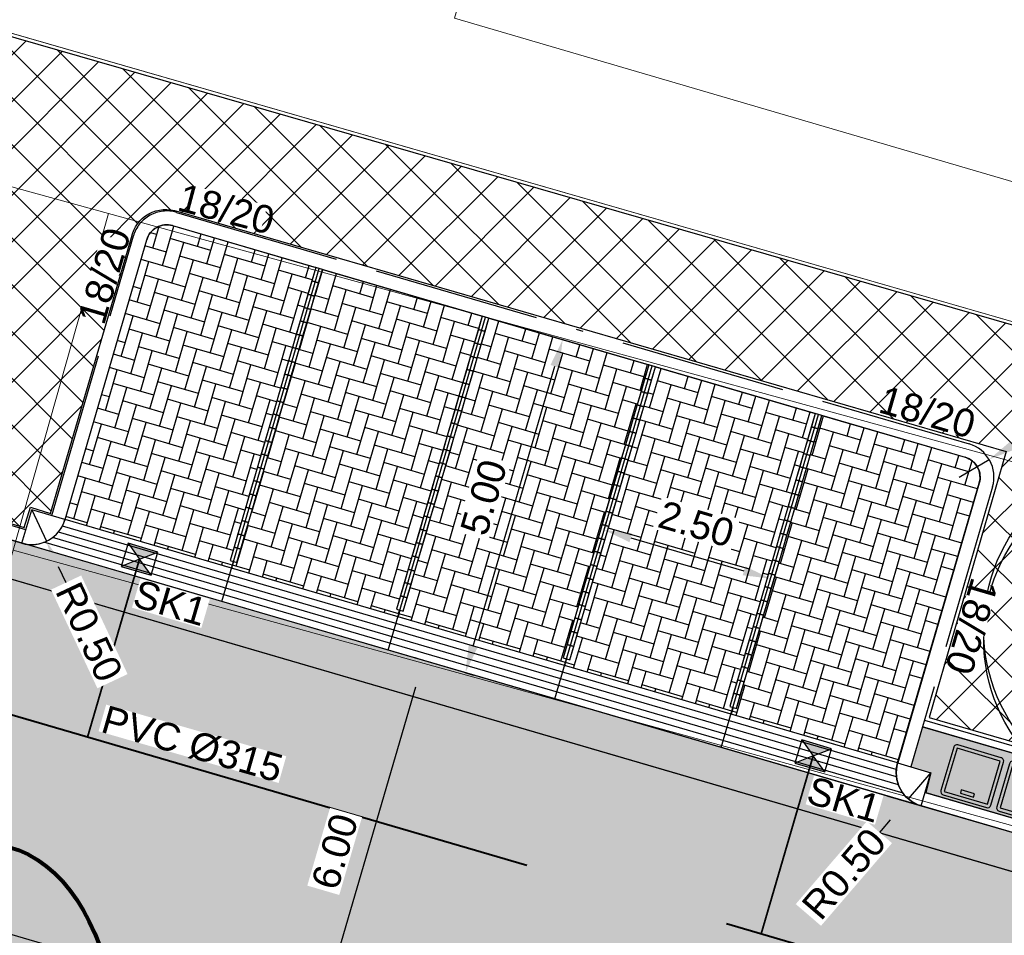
# Model space of a CAD drawing. Header units: metres. Extents: x 252743 to 254903, y 592696 to 593766.
# Tile 71 of 174: x 253808 to 253822, y 592951 to 592964. Entities that reach past the tile are written whole.
import ezdxf
from ezdxf.lldxf.tags import DXFTag

# ---------------------------------------------------------------- set-up
doc = ezdxf.new("R2010")
doc.units = ezdxf.units.M
doc.set_wipeout_variables(frame=1)
for name, pattern in [('ACAD_ISO11W100', [33, 12, -3, 12, -3, 0, -3]), ('HIDDEN', [9.525, 6.35, -3.175]), ('IMPORT-KG-KADASTRAAL-SO _2_', [0]), ('IMPORT-KG-PERCEEL-SO _2_', [0])]:
    doc.linetypes.add(name, pattern=pattern)
for name, color, linetype, lineweight in [('132034000_dwg', 8, 'Continuous', 5), ('B-BH-GR-BEPLANTING_CULTUUR_BODEMBEDEKKER-G', 250, 'Continuous', 18), ('B-BH-KG-GRENS_KADASTRAAL-G', 250, 'IMPORT-KG-KADASTRAAL-SO _2_', 18), ('B-BH-KG-GRENS_PERCEEL-G', 250, 'IMPORT-KG-PERCEEL-SO _2_', 18), ('B-BH-VH-OPENVERHARDING-G', 250, 'Continuous', 18), ('N-RI-HWA-PVC', 150, 'ACAD_ISO11W100', 40), ('N-RI-HWA-PVC125 KOLKAANSLUITING', 140, 'HIDDEN', 35), ('N-woningen', 1, 'Continuous', 0)]:
    doc.layers.add(name, color=color, linetype=linetype, lineweight=lineweight)
doc.layers.add('ALGEMEEN HULP', color=6, linetype='Continuous', plot=False)
doc.layers.add('B-WE-KG-GRENS_PERCEEL-G', color=7, linetype='KG-PERCEEL-SO', lineweight=18, true_color=0x00a6ff)
for name, color, linetype in [('N-GR-ARC-GROENVOORZIENING-N', 82, 'Continuous'), ('N-GR-BOOM', 3, 'Continuous'), ('N-RI-KOLK-STRAATKOLK', 7, 'Continuous'), ('N-RI-TEKST 200', 7, 'Continuous'), ('N-WB-ARC-BETONSTEEN KF', 253, 'Continuous'), ('N-WB-ARC-BETONTEGEL 30X30', 8, 'Continuous'), ('N-WB-ARC-SBS-KF-ROODBRUIN-PARKEREN', 24, 'Continuous'), ('N-WB-ARC-SBS-KF-ROODBRUIN-RIJBAAN', 24, 'Continuous'), ('N-WB-BAND TEKST 200', 7, 'Continuous'), ('N-WB-BAND TROTTOIRBAND 18 20', 7, 'ACAD_ISO11W100'), ('N-WB-BOCHTSTRAAL', 7, 'Continuous'), ('N-WB-CONTAINERVERZAMELPLAATS', 8, 'Continuous'), ('N-WB-KANTVERHARDING', 2, 'Continuous'), ('N-WB-MAATVOERING-VERHARDINGEN', 7, 'Continuous'), ('N-WB-MATERIAALGRENS', 1, 'Continuous'), ('N-WB-MOLGOOT GEBAKKEN DF', 8, 'Continuous'), ('Van acantus naar gemeente', 30, 'Continuous')]:
    doc.layers.add(name, color=color, linetype=linetype)
doc.layers.get('0').freeze()
doc.styles.add('N_STANDARD 200', font='arial.ttf', dxfattribs={"height": 0.4})
doc.styles.get("Standard").update_dxf_attribs({"font": 'simplex.shx'})
tags = doc.linetypes.add('KG-PERCEEL-SO', pattern='A,5.5,-2,["P",Standard,S=1.8,R=0,X=-0.5,Y=-0.9],-2,5.5,-2,[5,NLCS.SHX,S=0.75,R=0,X=0,Y=0],-2', length=19).pattern_tags.tags
tags[6] = DXFTag(74, 10)
doc.dimstyles.new('N_DIMENSION 200', dxfattribs={"dimtxt": 0.4, "dimasz": 0.4, "dimexe": 0.125, "dimexo": 0.125, "dimgap": 0.25, "dimtad": 1, "dimzin": 3, "dimdsep": 46, "dimtxsty": 'N_STANDARD 200', "dimcen": 0, "dimazin": 3, "dimtfac": 1, "dimtix": 1, "dimtmove": 2, "dimatfit": 3, "dimfxl": 0.125, "dimfxlon": 1, "dimtfill": 1, "dimtolj": 1, "dimtzin": 0, "dimarcsym": 0})
pattern_1 = [(73.72, (0, 0), (-0.13005114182, 0.037980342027), []), (163.72, (0, 0), (-0.187014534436, -0.15707198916), [0.1354836, -0.1354836])]

# ---------------------------------------------------------------- blocks, each defined once
blk = doc.blocks.new('*D466')
at = {"layer": 'Defpoints', "color": 0, "transparency": 16777216}
for p in [(253815.879, 592959.152), (253815.879, 592959.152), (253814.477, 592954.352)]:
    blk.add_point(p, dxfattribs=at)
at = {"layer": 'N-WB-MAATVOERING-VERHARDINGEN', "color": 0, "lineweight": -2, "transparency": 16777216}
for p, q in [((253815.879, 592959.152), (253815.999, 592959.116)), ((253814.589, 592954.736), (253815.767, 592958.768)), ((253814.477, 592954.352), (253814.597, 592954.317))]:
    blk.add_line(p, q, dxfattribs=at)
at = {"layer": 'N-WB-MAATVOERING-VERHARDINGEN', "color": 0, "transparency": 16777216}
for points in [[(253815.703, 592958.786), (253815.831, 592958.749), (253815.879, 592959.152)], [(253814.525, 592954.755), (253814.653, 592954.717), (253814.477, 592954.352)]]:
    blk.add_solid(points, dxfattribs=at)
at = {"layer": 'N-WB-MAATVOERING-VERHARDINGEN', "color": 0, "transparency": 16777216, "insert": (253814.742, 592956.879), "char_height": 0.4, "attachment_point": 5, "rotation": 73.716, "style": 'N_STANDARD 200', "bg_fill": 3, "box_fill_scale": 1.1, "bg_fill_color": 256, "bg_fill_true_color": 13158600, "bg_fill_transparency": 0}
blk.add_mtext('\\A1;5.00', dxfattribs=at)
blk = doc.blocks.new('*D467')
at = {"layer": 'Defpoints', "color": 0, "transparency": 16777216}
for p in [(253816.467, 592956.375), (253818.876, 592955.708), (253818.866, 592955.674)]:
    blk.add_point(p, dxfattribs=at)
at = {"layer": 'N-WB-MAATVOERING-VERHARDINGEN', "color": 0, "lineweight": -2, "transparency": 16777216}
for p, q in [((253816.476, 592956.409), (253816.511, 592956.529)), ((253816.86, 592956.297), (253818.492, 592955.82)), ((253818.876, 592955.708), (253818.911, 592955.828))]:
    blk.add_line(p, q, dxfattribs=at)
at = {"layer": 'N-WB-MAATVOERING-VERHARDINGEN', "color": 0, "transparency": 16777216}
for points in [[(253816.879, 592956.361), (253816.842, 592956.233), (253816.476, 592956.409)], [(253818.511, 592955.884), (253818.473, 592955.756), (253818.876, 592955.708)]]:
    blk.add_solid(points, dxfattribs=at)
at = {"layer": 'N-WB-MAATVOERING-VERHARDINGEN', "color": 0, "transparency": 16777216, "insert": (253817.804, 592956.494), "char_height": 0.4, "attachment_point": 5, "rotation": 343.716, "style": 'N_STANDARD 200', "bg_fill": 3, "box_fill_scale": 1.1, "bg_fill_color": 256, "bg_fill_true_color": 13158600, "bg_fill_transparency": 0}
blk.add_mtext('\\A1;2.50', dxfattribs=at)
blk = doc.blocks.new("'BOOM")
for centre, radius in [((0, 0), 2.8), ((0.002, -0.159), 2.8), ((0, 0), 0.126)]:
    blk.add_circle(centre, radius)
blk = doc.blocks.new('*D564')
at = {"layer": 'Defpoints', "color": 0, "transparency": 16777216}
for p in [(253808.226, 592956.698), (253808.439, 592956.246)]:
    blk.add_point(p, dxfattribs=at)
at = {"layer": 'N-WB-BOCHTSTRAAL', "color": 0, "lineweight": -2, "transparency": 16777216}
for p, q in [((253808.226, 592956.698), (253808.439, 592956.246)), ((253808.609, 592955.884), (253808.779, 592955.522))]:
    blk.add_line(p, q, dxfattribs=at)
at = {"layer": 'N-WB-BOCHTSTRAAL', "color": 0, "transparency": 16777216}
blk.add_solid([(253808.67, 592955.912), (253808.549, 592955.856), (253808.439, 592956.246)], dxfattribs=at)
at = {"layer": 'N-WB-BOCHTSTRAAL', "color": 0, "transparency": 16777216, "insert": (253809.054, 592954.939), "char_height": 0.4, "attachment_point": 5, "rotation": 295.188, "style": 'N_STANDARD 200', "bg_fill": 3, "box_fill_scale": 1.1, "bg_fill_color": 256, "bg_fill_true_color": 13158600, "bg_fill_transparency": 0}
blk.add_mtext('\\A1;R0.50', dxfattribs=at)
blk = doc.blocks.new('STRAATKOLK STR3545')
h = blk.add_hatch(color=256)
h.dxf.hatch_style = 1
h.paths.add_polyline_path([(0, 0.35), (0.225, 0.175), (0.45, 0.35)])
h = blk.add_hatch(color=256)
h.dxf.hatch_style = 1
h.paths.add_polyline_path([(0.225, 0.175), (0, 0), (0.45, 0)])
for points in [[(0, 0.35), (0.225, 0.175), (0.45, 0.35)], [(0, 0.35), (0, 0), (0.45, 0), (0.45, 0.35)], [(0.225, 0.175), (0, 0), (0.45, 0)]]:
    blk.add_lwpolyline(points, close=True)
at = {"style": 'N_STANDARD 200'}
blk.add_attdef('STRAATKOLK', (0.297, -0.502), '', height=0.4, dxfattribs=at)
at = {"color": 7, "true_color": 0xffffff}
blk.add_wipeout([(0.316, -0.088), (1.358, -0.088), (1.358, -0.525), (0.316, -0.525)], dxfattribs=at)
blk = doc.blocks.new('*D621')
at = {"layer": 'Defpoints', "color": 0, "transparency": 16777216}
for p in [(253822.025, 592957.425), (253821.595, 592957.169)]:
    blk.add_point(p, dxfattribs=at)
at = {"layer": 'N-WB-BOCHTSTRAAL', "color": 0, "lineweight": -2, "transparency": 16777216}
for p, q in [((253824.363, 592958.816), (253822.368, 592957.629)), ((253821.595, 592957.169), (253822.025, 592957.425))]:
    blk.add_line(p, q, dxfattribs=at)
at = {"layer": 'N-WB-BOCHTSTRAAL', "color": 0, "transparency": 16777216}
blk.add_solid([(253822.334, 592957.687), (253822.402, 592957.572), (253822.025, 592957.425)], dxfattribs=at)
at = {"layer": 'N-WB-BOCHTSTRAAL', "color": 0, "transparency": 16777216, "insert": (253823.305, 592958.715), "char_height": 0.4, "attachment_point": 5, "rotation": 30.7518, "style": 'N_STANDARD 200', "bg_fill": 3, "box_fill_scale": 1.1, "bg_fill_color": 256, "bg_fill_true_color": 13158600, "bg_fill_transparency": 0}
blk.add_mtext('\\A1;R0.50', dxfattribs=at)
blk = doc.blocks.new('*D622')
at = {"layer": 'Defpoints', "color": 0, "transparency": 16777216}
for p in [(253821.186, 592952.913), (253820.86, 592952.533)]:
    blk.add_point(p, dxfattribs=at)
at = {"layer": 'N-WB-BOCHTSTRAAL', "color": 0, "lineweight": -2, "transparency": 16777216}
for p, q in [((253821.186, 592952.913), (253820.86, 592952.533)), ((253820.599, 592952.23), (253820.339, 592951.926))]:
    blk.add_line(p, q, dxfattribs=at)
at = {"layer": 'N-WB-BOCHTSTRAAL', "color": 0, "transparency": 16777216, "insert": (253819.934, 592951.455), "char_height": 0.4, "attachment_point": 5, "rotation": 49.3486, "style": 'N_STANDARD 200', "bg_fill": 3, "box_fill_scale": 1.1, "bg_fill_color": 256, "bg_fill_true_color": 13158600, "bg_fill_transparency": 0}
blk.add_mtext('\\A1;R0.50', dxfattribs=at)
at = {"layer": 'N-WB-BOCHTSTRAAL', "color": 0, "transparency": 16777216}
blk.add_solid([(253820.549, 592952.273), (253820.65, 592952.186), (253820.86, 592952.533)], dxfattribs=at)
blk = doc.blocks.new('*D628')
at = {"layer": 'Defpoints', "color": 0, "transparency": 16777216}
for p in [(253813.954, 592954.505), (253812.19, 592948.769), (253812.271, 592948.746)]:
    blk.add_point(p, dxfattribs=at)
at = {"layer": 'N-WB-BOCHTSTRAAL', "color": 0, "lineweight": -2, "transparency": 16777216}
for p, q in [((253813.873, 592954.529), (253813.753, 592954.564)), ((253813.76, 592954.145), (253812.302, 592949.153)), ((253812.19, 592948.769), (253812.07, 592948.804))]:
    blk.add_line(p, q, dxfattribs=at)
at = {"layer": 'N-WB-BOCHTSTRAAL', "color": 0, "transparency": 16777216}
for points in [[(253813.696, 592954.163), (253813.824, 592954.126), (253813.873, 592954.529)], [(253812.238, 592949.172), (253812.366, 592949.135), (253812.19, 592948.769)]]:
    blk.add_solid(points, dxfattribs=at)
at = {"layer": 'N-WB-BOCHTSTRAAL', "color": 0, "transparency": 16777216, "insert": (253812.595, 592951.776), "char_height": 0.4, "attachment_point": 5, "rotation": 73.716, "style": 'N_STANDARD 200', "bg_fill": 3, "box_fill_scale": 1.1, "bg_fill_color": 256, "bg_fill_true_color": 13158600, "bg_fill_transparency": 0}
blk.add_mtext('\\A1;6.00', dxfattribs=at)
blk = doc.blocks.new('132034000_dwg_GWW-CAD Brk tekening 12A-1381409-Plot dakaanzicht')
at = {"layer": 'B-BH-KG-GRENS_KADASTRAAL-G', "color": 253, "linetype": 'Continuous', "lineweight": 9, "flags": 128}
blk.add_lwpolyline([(253829488, 592962346), (253828833, 592959837), (253828053, 592957771), (253804175, 592964654), (253806606, 592972693), (253815923, 592969917)], dxfattribs=at)
at = {"layer": 'B-BH-KG-GRENS_PERCEEL-G', "color": 253, "linetype": 'Continuous', "lineweight": 9, "flags": 128}
blk.add_lwpolyline([(253828833, 592959837), (253828053, 592957771), (253804175, 592964654), (253806606, 592972693), (253815923, 592969917)], dxfattribs=at)
blk = doc.blocks.new('132034000_dwg_GWW-CAD Bgt tekening 12A-1381416-Plot dakaanzicht')
at = {"layer": 'B-BH-GR-BEPLANTING_CULTUUR_BODEMBEDEKKER-G', "color": 253, "lineweight": 9, "flags": 128}
blk.add_lwpolyline([(253803214, 592964931), (253828055, 592957771), (253827392, 592956012), (253809335, 592960971), (253803542, 592962562), (253802578, 592962827)], close=True, dxfattribs=at)
at = {"layer": 'B-BH-VH-OPENVERHARDING-G', "color": 253, "lineweight": 9, "flags": 128}
for points in [[(253827392, 592956012), (253825975, 592951152), (253807958, 592956117), (253809335, 592960971)], [(253838468, 592947762), (253851404, 592944109), (253857700, 592942307), (253869044, 592939061), (253867347, 592933297), (253806379, 592950549), (253807958, 592956117), (253825975, 592951152), (253828252, 592950646), (253833362, 592949203), (253834137, 592948984), (253837864, 592947932)]]:
    blk.add_lwpolyline(points, close=True, dxfattribs=at)
blk = doc.blocks.new('132034000_dwg-1357416-Plot dakaanzicht')
for name in ['132034000_dwg_GWW-CAD Brk tekening 12A-1381409-Plot dakaanzicht', '132034000_dwg_GWW-CAD Bgt tekening 12A-1381416-Plot dakaanzicht']:
    blk.add_blockref(name, (0, 0))

msp = doc.modelspace()

# ---------------------------------------------------------------- hatches: boundary and pattern name
at = {"layer": 'N-GR-ARC-GROENVOORZIENING-N'}
h = msp.add_hatch(dxfattribs=at)
h.set_pattern_fill('ANSI37', color=256, scale=0.15)
edge = h.paths.add_edge_path()
edge.add_line((253811.454, 593018.28), (253806.298, 592999.055))
edge.add_line((253806.298, 592999.055), (253789.974, 592938.13))
edge.add_line((253789.974, 592938.13), (253802.238, 592934.963))
edge.add_line((253802.238, 592934.963), (253806.671, 592950.115))
edge.add_line((253806.671, 592950.115), (253805.407, 592950.491))
edge.add_line((253805.407, 592950.491), (253807.258, 592956.697))
edge.add_line((253807.258, 592956.697), (253808.118, 592956.443))
edge.add_line((253808.118, 592956.443), (253808.207, 592956.736))
edge.add_line((253808.207, 592956.736), (253808.496, 592956.648))
edge.add_line((253808.496, 592956.648), (253809.663, 592960.623))
edge.add_arc((253810.161, 592960.519), 0.508, 69.7996, 168.2667, ccw=False)
edge.add_line((253810.336, 592960.996), (253822.269, 592957.542))
edge.add_line((253822.269, 592957.542), (253821.159, 592953.708))
edge.add_line((253821.159, 592953.708), (253826.493, 592952.158))
edge.add_line((253826.493, 592952.158), (253828.101, 592957.707))
edge.add_line((253828.101, 592957.707), (253804.112, 592964.62))
edge.add_line((253804.112, 592964.62), (253817.777, 593009.807))
edge.add_line((253817.777, 593009.807), (253841.361, 593003.034))
edge.add_line((253841.361, 593003.034), (253843.332, 593009.782))
edge.add_line((253843.332, 593009.782), (253811.454, 593018.28))
at = {"layer": 'N-WB-ARC-BETONTEGEL 30X30'}
h = msp.add_hatch(dxfattribs=at)
h.set_pattern_fill('AR-B88', color=256, scale=0.002, angle=73.7, style=0)
h.paths.add_polyline_path([(253845.916, 593018.095), (253826.597, 592951.958), (253821.065, 592953.573), (253820.897, 592952.997), (253821.187, 592952.911), (253821.115, 592952.625), (253826.249, 592951.122), (253826.419, 592951.697), (253828.339, 592951.136), (253828.169, 592950.561), (253832.837, 592949.197), (253832.921, 592949.49), (253833.399, 592949.348), (253833.565, 592949.922), (253828.327, 592951.452), (253847.659, 593017.642)])
at = {"layer": 'N-WB-ARC-SBS-KF-ROODBRUIN-PARKEREN'}
h = msp.add_hatch(dxfattribs=at)
h.set_pattern_fill('AR-HBONE', color=256, scale=0.002, angle=28.72)
edge = h.paths.add_edge_path()
edge.add_line((253810.256, 592960.794), (253812.32, 592960.191))
edge.add_line((253812.32, 592960.191), (253811.087, 592955.968))
edge.add_line((253811.087, 592955.968), (253811.135, 592955.954))
edge.add_line((253811.135, 592955.954), (253811.106, 592955.858))
edge.add_line((253811.106, 592955.858), (253808.707, 592956.559))
edge.add_line((253808.707, 592956.559), (253809.884, 592960.59))
edge.add_arc((253810.172, 592960.506), 0.3, 73.716, 163.716, ccw=False)
h = msp.add_hatch(dxfattribs=at)
h.set_pattern_fill('AR-HBONE', color=256, scale=0.002, angle=28.72)
h.paths.add_polyline_path([(253812.416, 592960.163), (253814.72, 592959.49), (253813.486, 592955.267), (253813.534, 592955.253), (253813.506, 592955.157), (253811.106, 592955.858), (253811.135, 592955.954), (253811.182, 592955.94)])
h = msp.add_hatch(dxfattribs=at)
h.set_pattern_fill('AR-HBONE', color=256, scale=0.002, angle=28.72)
h.paths.add_polyline_path([(253814.816, 592959.462), (253817.12, 592958.789), (253815.886, 592954.566), (253815.934, 592954.552), (253815.906, 592954.456), (253813.506, 592955.157), (253813.534, 592955.253), (253813.582, 592955.239)])
h = msp.add_hatch(dxfattribs=at)
h.set_pattern_fill('AR-HBONE', color=256, scale=0.002, angle=28.72)
h.paths.add_polyline_path([(253817.216, 592958.761), (253819.52, 592958.088), (253818.286, 592953.865), (253818.334, 592953.851), (253818.306, 592953.755), (253815.906, 592954.456), (253815.934, 592954.552), (253815.982, 592954.538)])
h = msp.add_hatch(dxfattribs=at)
h.set_pattern_fill('AR-HBONE', color=256, scale=0.002, angle=28.72)
edge = h.paths.add_edge_path()
edge.add_line((253819.616, 592958.06), (253821.679, 592957.457))
edge.add_arc((253821.595, 592957.169), 0.3, -16.284, 73.716, ccw=False)
edge.add_line((253821.883, 592957.085), (253820.705, 592953.054))
edge.add_line((253820.705, 592953.054), (253818.306, 592953.755))
edge.add_line((253818.306, 592953.755), (253818.334, 592953.851))
edge.add_line((253818.334, 592953.851), (253818.382, 592953.837))
edge.add_line((253818.382, 592953.837), (253819.616, 592958.06))
at = {"layer": 'N-WB-ARC-SBS-KF-ROODBRUIN-RIJBAAN'}
h = msp.add_hatch(dxfattribs=at)
h.set_pattern_fill('AR-BRSTD', color=256, scale=0.002, angle=73.72)
h.set_pattern_definition(pattern_1)
edge = h.paths.add_edge_path()
edge.add_arc((253807.754, 592955.794), 0.501, 73.7384, 168.2158)
edge.add_line((253807.264, 592955.897), (253886.691, 592932.695))
edge.add_line((253886.691, 592932.695), (253886.843, 592933.213))
edge.add_line((253886.843, 592933.213), (253807.894, 592956.275))
h = msp.add_hatch(dxfattribs=at)
h.set_pattern_fill('AR-HBONE', color=256, scale=0.002, angle=163.72)
edge = h.paths.add_edge_path()
edge.add_line((253807.955, 592955.695), (253820.414, 592952.055))
edge.add_line((253820.414, 592952.055), (253833.68, 592948.18))
edge.add_line((253833.68, 592948.18), (253852.875, 592942.573))
edge.add_line((253852.875, 592942.573), (253867.182, 592938.386))
edge.add_line((253867.182, 592938.386), (253884.282, 592933.398))
edge.add_line((253884.282, 592933.398), (253886.691, 592932.695))
edge.add_line((253886.691, 592932.695), (253886.841, 592933.213))
edge.add_arc((253888.244, 592938.012), 5, 253.7016, 298.6713)
edge.add_line((253890.643, 592933.625), (253895.336, 592925.044))
edge.add_line((253895.336, 592925.044), (253867.91, 592933.055))
edge.add_line((253867.91, 592933.055), (253861.191, 592935.018))
edge.add_line((253861.191, 592935.018), (253846.826, 592939.214))
edge.add_line((253846.826, 592939.214), (253831.771, 592943.612))
edge.add_line((253831.771, 592943.612), (253813.523, 592948.943))
edge.add_line((253813.523, 592948.943), (253806.363, 592951.034))
edge.add_line((253806.363, 592951.034), (253805.884, 592951.174))
edge.add_line((253805.884, 592951.174), (253807.264, 592955.897))
edge.add_line((253807.264, 592955.897), (253807.955, 592955.695))
h = msp.add_hatch(dxfattribs=at)
h.set_pattern_fill('AR-BRSTD', color=256, scale=0.002, angle=73.72)
h.set_pattern_definition(pattern_1)
edge = h.paths.add_edge_path()
edge.add_arc((253806.354, 592950.998), 0.502, 159.4356, 253.5911, ccw=False)
edge.add_line((253805.884, 592951.174), (253895.335, 592925.045))
edge.add_line((253895.335, 592925.045), (253895.184, 592924.527))
edge.add_line((253895.184, 592924.527), (253806.212, 592950.516))

# ---------------------------------------------------------------- linework, layer by layer
at = {"layer": 'ALGEMEEN HULP'}
msp.add_line((253820.565, 592952.574), (253884.614, 592933.865), dxfattribs=at)
at = {"layer": 'B-WE-KG-GRENS_PERCEEL-G', "ltscale": 0.5}
msp.add_lwpolyline([(253828.833, 592959.837), (253828.053, 592957.771), (253804.175, 592964.654), (253806.606, 592972.693)], dxfattribs=at)
at = {"layer": 'N-GR-ARC-GROENVOORZIENING-N'}
msp.add_lwpolyline([(253811.454, 593018.28), (253806.298, 592999.055), (253789.974, 592938.13), (253802.238, 592934.963), (253806.671, 592950.115), (253805.407, 592950.491), (253807.258, 592956.697), (253808.118, 592956.443), (253808.207, 592956.736), (253808.496, 592956.648), (253809.663, 592960.623, -0.45819), (253810.336, 592960.996), (253822.269, 592957.542), (253821.159, 592953.708), (253826.493, 592952.158), (253828.101, 592957.707), (253804.112, 592964.62), (253817.777, 593009.807), (253841.361, 593003.034), (253843.332, 593009.782)], format="xyb", close=True, dxfattribs=at)
at = {"layer": 'N-RI-HWA-PVC'}
msp.add_line((253893.309, 592928.823), (253807.463, 592953.878), dxfattribs=at)
at = {"layer": 'N-RI-HWA-PVC125 KOLKAANSLUITING'}
for p, q in [((253809.781, 592955.987), (253809.031, 592953.421)), ((253819.49, 592953.152), (253818.741, 592950.587))]:
    msp.add_line(p, q, dxfattribs=at)
at = {"layer": 'N-WB-ARC-BETONSTEEN KF'}
for points in [[(253812.361, 592959.971), (253812.417, 592960.163), (253812.321, 592960.191), (253812.265, 592959.999)], [(253812.304, 592959.779), (253812.361, 592959.971), (253812.265, 592959.999), (253812.208, 592959.808)], [(253812.248, 592959.587), (253812.304, 592959.779), (253812.208, 592959.808), (253812.152, 592959.616)], [(253812.192, 592959.396), (253812.248, 592959.587), (253812.152, 592959.616), (253812.096, 592959.424)], [(253812.136, 592959.204), (253812.192, 592959.396), (253812.096, 592959.424), (253812.04, 592959.232)], [(253814.76, 592959.27), (253814.816, 592959.462), (253814.72, 592959.49), (253814.664, 592959.298)], [(253814.704, 592959.078), (253814.76, 592959.27), (253814.664, 592959.298), (253814.608, 592959.107)], [(253812.08, 592959.012), (253812.136, 592959.204), (253812.04, 592959.232), (253811.984, 592959.04)], [(253814.648, 592958.886), (253814.704, 592959.078), (253814.608, 592959.107), (253814.552, 592958.915)], [(253812.024, 592958.82), (253812.08, 592959.012), (253811.984, 592959.04), (253811.928, 592958.848)], [(253811.968, 592958.628), (253812.024, 592958.82), (253811.928, 592958.848), (253811.872, 592958.656)], [(253814.592, 592958.695), (253814.648, 592958.886), (253814.552, 592958.915), (253814.496, 592958.723)], [(253814.536, 592958.503), (253814.592, 592958.695), (253814.496, 592958.723), (253814.44, 592958.531)], [(253817.16, 592958.569), (253817.216, 592958.761), (253817.12, 592958.789), (253817.064, 592958.597)], [(253811.912, 592958.436), (253811.968, 592958.628), (253811.872, 592958.656), (253811.816, 592958.464)], [(253814.48, 592958.311), (253814.536, 592958.503), (253814.44, 592958.531), (253814.384, 592958.339)], [(253817.104, 592958.377), (253817.16, 592958.569), (253817.064, 592958.597), (253817.008, 592958.406)], [(253811.856, 592958.244), (253811.912, 592958.436), (253811.816, 592958.464), (253811.76, 592958.272)], [(253817.048, 592958.185), (253817.104, 592958.377), (253817.008, 592958.406), (253816.952, 592958.214)], [(253811.8, 592958.052), (253811.856, 592958.244), (253811.76, 592958.272), (253811.704, 592958.08)], [(253814.424, 592958.119), (253814.48, 592958.311), (253814.384, 592958.339), (253814.328, 592958.147)], [(253814.368, 592957.927), (253814.424, 592958.119), (253814.328, 592958.147), (253814.272, 592957.955)], [(253816.992, 592957.994), (253817.048, 592958.185), (253816.952, 592958.214), (253816.896, 592958.022)], [(253811.743, 592957.86), (253811.8, 592958.052), (253811.704, 592958.08), (253811.647, 592957.888)], [(253816.936, 592957.802), (253816.992, 592957.994), (253816.896, 592958.022), (253816.84, 592957.83)], [(253819.56, 592957.868), (253819.616, 592958.06), (253819.52, 592958.088), (253819.464, 592957.896)], [(253811.687, 592957.668), (253811.743, 592957.86), (253811.647, 592957.888), (253811.591, 592957.696)], [(253814.311, 592957.735), (253814.368, 592957.927), (253814.272, 592957.955), (253814.215, 592957.763)], [(253816.879, 592957.61), (253816.936, 592957.802), (253816.84, 592957.83), (253816.783, 592957.638)], [(253819.504, 592957.676), (253819.56, 592957.868), (253819.464, 592957.896), (253819.408, 592957.705)], [(253811.631, 592957.476), (253811.687, 592957.668), (253811.591, 592957.696), (253811.535, 592957.504)], [(253814.255, 592957.543), (253814.311, 592957.735), (253814.215, 592957.763), (253814.159, 592957.571)], [(253819.447, 592957.484), (253819.504, 592957.676), (253819.408, 592957.705), (253819.351, 592957.513)], [(253814.199, 592957.351), (253814.255, 592957.543), (253814.159, 592957.571), (253814.103, 592957.379)], [(253816.823, 592957.418), (253816.879, 592957.61), (253816.783, 592957.638), (253816.727, 592957.446)], [(253811.575, 592957.284), (253811.631, 592957.476), (253811.535, 592957.504), (253811.479, 592957.312)], [(253816.767, 592957.226), (253816.823, 592957.418), (253816.727, 592957.446), (253816.671, 592957.254)], [(253819.391, 592957.293), (253819.447, 592957.484), (253819.351, 592957.513), (253819.295, 592957.321)], [(253811.519, 592957.092), (253811.575, 592957.284), (253811.479, 592957.312), (253811.423, 592957.12)], [(253814.143, 592957.159), (253814.199, 592957.351), (253814.103, 592957.379), (253814.047, 592957.187)], [(253816.711, 592957.034), (253816.767, 592957.226), (253816.671, 592957.254), (253816.615, 592957.062)], [(253819.335, 592957.101), (253819.391, 592957.293), (253819.295, 592957.321), (253819.239, 592957.129)], [(253811.463, 592956.9), (253811.519, 592957.092), (253811.423, 592957.12), (253811.367, 592956.928)], [(253814.087, 592956.967), (253814.143, 592957.159), (253814.047, 592957.187), (253813.991, 592956.995)], [(253819.279, 592956.909), (253819.335, 592957.101), (253819.239, 592957.129), (253819.183, 592956.937)], [(253814.031, 592956.775), (253814.087, 592956.967), (253813.991, 592956.995), (253813.935, 592956.803)], [(253816.655, 592956.842), (253816.711, 592957.034), (253816.615, 592957.062), (253816.559, 592956.87)], [(253811.407, 592956.708), (253811.463, 592956.9), (253811.367, 592956.928), (253811.311, 592956.736)], [(253816.599, 592956.65), (253816.655, 592956.842), (253816.559, 592956.87), (253816.503, 592956.678)], [(253819.223, 592956.717), (253819.279, 592956.909), (253819.183, 592956.937), (253819.127, 592956.745)], [(253811.351, 592956.516), (253811.407, 592956.708), (253811.311, 592956.736), (253811.255, 592956.544)], [(253813.975, 592956.583), (253814.031, 592956.775), (253813.935, 592956.803), (253813.879, 592956.611)], [(253819.167, 592956.525), (253819.223, 592956.717), (253819.127, 592956.745), (253819.071, 592956.553)], [(253811.295, 592956.324), (253811.351, 592956.516), (253811.255, 592956.544), (253811.199, 592956.352)], [(253813.919, 592956.391), (253813.975, 592956.583), (253813.879, 592956.611), (253813.823, 592956.419)], [(253816.543, 592956.458), (253816.599, 592956.65), (253816.503, 592956.678), (253816.447, 592956.486)], [(253819.111, 592956.333), (253819.167, 592956.525), (253819.071, 592956.553), (253819.015, 592956.361)], [(253813.863, 592956.199), (253813.919, 592956.391), (253813.823, 592956.419), (253813.767, 592956.227)], [(253816.487, 592956.266), (253816.543, 592956.458), (253816.447, 592956.486), (253816.391, 592956.294)], [(253811.239, 592956.132), (253811.295, 592956.324), (253811.199, 592956.352), (253811.143, 592956.16)], [(253816.431, 592956.074), (253816.487, 592956.266), (253816.391, 592956.294), (253816.335, 592956.102)], [(253819.055, 592956.141), (253819.111, 592956.333), (253819.015, 592956.361), (253818.959, 592956.169)], [(253811.182, 592955.94), (253811.239, 592956.132), (253811.143, 592956.16), (253811.086, 592955.968)], [(253813.807, 592956.007), (253813.863, 592956.199), (253813.767, 592956.227), (253813.711, 592956.035)], [(253818.999, 592955.949), (253819.055, 592956.141), (253818.959, 592956.169), (253818.903, 592955.977)], [(253813.75, 592955.815), (253813.807, 592956.007), (253813.711, 592956.035), (253813.654, 592955.843)], [(253816.375, 592955.882), (253816.431, 592956.074), (253816.335, 592956.102), (253816.279, 592955.91)], [(253818.943, 592955.757), (253818.999, 592955.949), (253818.903, 592955.977), (253818.847, 592955.785)], [(253813.694, 592955.623), (253813.75, 592955.815), (253813.654, 592955.843), (253813.598, 592955.651)], [(253816.318, 592955.69), (253816.375, 592955.882), (253816.279, 592955.91), (253816.222, 592955.718)], [(253816.262, 592955.498), (253816.318, 592955.69), (253816.222, 592955.718), (253816.166, 592955.526)], [(253818.886, 592955.565), (253818.943, 592955.757), (253818.847, 592955.785), (253818.79, 592955.593)], [(253813.638, 592955.431), (253813.694, 592955.623), (253813.598, 592955.651), (253813.542, 592955.459)], [(253818.83, 592955.373), (253818.886, 592955.565), (253818.79, 592955.593), (253818.734, 592955.401)], [(253813.582, 592955.239), (253813.638, 592955.431), (253813.542, 592955.459), (253813.486, 592955.267)], [(253816.206, 592955.306), (253816.262, 592955.498), (253816.166, 592955.526), (253816.11, 592955.334)], [(253816.15, 592955.114), (253816.206, 592955.306), (253816.11, 592955.334), (253816.054, 592955.142)], [(253818.774, 592955.181), (253818.83, 592955.373), (253818.734, 592955.401), (253818.678, 592955.209)], [(253816.094, 592954.922), (253816.15, 592955.114), (253816.054, 592955.142), (253815.998, 592954.95)], [(253818.718, 592954.989), (253818.774, 592955.181), (253818.678, 592955.209), (253818.622, 592955.017)], [(253818.662, 592954.797), (253818.718, 592954.989), (253818.622, 592955.017), (253818.566, 592954.825)], [(253816.038, 592954.73), (253816.094, 592954.922), (253815.998, 592954.95), (253815.942, 592954.758)], [(253815.982, 592954.538), (253816.038, 592954.73), (253815.942, 592954.758), (253815.886, 592954.566)], [(253818.606, 592954.605), (253818.662, 592954.797), (253818.566, 592954.825), (253818.51, 592954.633)], [(253818.55, 592954.413), (253818.606, 592954.605), (253818.51, 592954.633), (253818.454, 592954.441)], [(253818.494, 592954.221), (253818.55, 592954.413), (253818.454, 592954.441), (253818.398, 592954.249)], [(253818.438, 592954.029), (253818.494, 592954.221), (253818.398, 592954.249), (253818.342, 592954.057)], [(253818.382, 592953.837), (253818.438, 592954.029), (253818.342, 592954.057), (253818.286, 592953.865)]]:
    msp.add_lwpolyline(points, close=True, dxfattribs=at)
at = {"layer": 'N-WB-ARC-BETONTEGEL 30X30'}
msp.add_lwpolyline([(253845.916, 593018.095), (253826.597, 592951.958), (253821.065, 592953.573), (253820.897, 592952.997), (253821.187, 592952.911), (253821.115, 592952.625), (253826.249, 592951.122), (253826.419, 592951.697), (253828.339, 592951.136), (253828.169, 592950.561), (253832.837, 592949.197), (253832.921, 592949.49), (253833.399, 592949.348), (253833.565, 592949.922), (253828.327, 592951.452), (253847.659, 593017.642), (253845.916, 593018.095), (253845.916, 593018.095)], dxfattribs=at)
at = {"layer": 'N-WB-ARC-SBS-KF-ROODBRUIN-PARKEREN'}
for points in [[(253810.256, 592960.794), (253812.32, 592960.191), (253811.087, 592955.968), (253811.135, 592955.954), (253811.106, 592955.858), (253808.707, 592956.559), (253809.884, 592960.59, -0.414214)], [(253819.616, 592958.06), (253821.679, 592957.457, -0.414214), (253821.883, 592957.085), (253820.705, 592953.054), (253818.306, 592953.755), (253818.334, 592953.851), (253818.382, 592953.837)], [(253807.894, 592956.275, 0.437291), (253807.264, 592955.897), (253886.691, 592932.695), (253886.843, 592933.213)], [(253807.955, 592955.695), (253820.414, 592952.055), (253833.68, 592948.18), (253852.875, 592942.573), (253867.182, 592938.386), (253884.282, 592933.398), (253886.691, 592932.695), (253886.841, 592933.213, 0.198775), (253890.643, 592933.625), (253895.336, 592925.044), (253867.91, 592933.055), (253861.191, 592935.018), (253846.826, 592939.214), (253831.771, 592943.612), (253813.523, 592948.943), (253806.363, 592951.034), (253805.884, 592951.174), (253807.264, 592955.897)]]:
    msp.add_lwpolyline(points, format="xyb", close=True, dxfattribs=at)
for points in [[(253812.416, 592960.163), (253814.72, 592959.49), (253813.486, 592955.267), (253813.534, 592955.253), (253813.506, 592955.157), (253811.106, 592955.858), (253811.135, 592955.954), (253811.182, 592955.94)], [(253814.816, 592959.462), (253817.12, 592958.789), (253815.886, 592954.566), (253815.934, 592954.552), (253815.906, 592954.456), (253813.506, 592955.157), (253813.534, 592955.253), (253813.582, 592955.239)], [(253817.216, 592958.761), (253819.52, 592958.088), (253818.286, 592953.865), (253818.334, 592953.851), (253818.306, 592953.755), (253815.906, 592954.456), (253815.934, 592954.552), (253815.982, 592954.538)]]:
    msp.add_lwpolyline(points, close=True, dxfattribs=at)
at = {"layer": 'N-WB-BAND TROTTOIRBAND 18 20', "ltscale": 0.2}
for p, q in [((253810.313, 592960.986), (253821.735, 592957.649)), ((253822.075, 592957.029), (253820.897, 592952.997)), ((253808.086, 592956.219), (253808.228, 592956.699)), ((253821.093, 592953.669), (253826.531, 592952.081)), ((253820.706, 592953.055), (253821.187, 592952.911)), ((253821.101, 592952.625), (253826.249, 592951.122))]:
    msp.add_line(p, q, dxfattribs=at)
at = {"layer": 'N-WB-BAND TROTTOIRBAND 18 20'}
for p, q in [((253808.706, 592956.558), (253808.228, 592956.699)), ((253808.143, 592956.411), (253807.279, 592956.663)), ((253821.044, 592952.433), (253821.187, 592952.911))]:
    msp.add_line(p, q, dxfattribs=at)
at = {"layer": 'N-WB-BAND TROTTOIRBAND 18 20', "ltscale": 0.2}
for points in [[(253808.515, 592956.615), (253809.692, 592960.646)], [(253808.403, 592956.231), (253808.403, 592956.231)]]:
    msp.add_lwpolyline(points, dxfattribs=at)
for centre, start, end in [((253810.172, 592960.506), 73.716, 163.716), ((253821.595, 592957.169), 343.716, 73.716)]:
    msp.add_arc(centre, 0.5, start, end, dxfattribs=at)
at = {"layer": 'N-WB-CONTAINERVERZAMELPLAATS'}
for points in [[(253822.2, 592953.127), (253821.576, 592953.311, 0.414214), (253821.514, 592953.277), (253821.33, 592952.654, 0.414214), (253821.364, 592952.592), (253821.987, 592952.408, 0.414214), (253822.05, 592952.442), (253822.233, 592953.065, 0.414214)], [(253823.005, 592952.891), (253822.381, 592953.075, 0.414214), (253822.319, 592953.041), (253822.135, 592952.418, 0.414214), (253822.169, 592952.356), (253822.793, 592952.172, 0.414214), (253822.855, 592952.206), (253823.039, 592952.829, 0.414214)]]:
    msp.add_lwpolyline(points, format="xyb", close=True, dxfattribs=at)
for points in [[(253822.185, 592953.079), (253821.562, 592953.263), (253821.378, 592952.64), (253822.002, 592952.456)], [(253822.991, 592952.843), (253822.367, 592953.027), (253822.183, 592952.404), (253822.807, 592952.22)], [(253821.816, 592952.606), (253821.624, 592952.663), (253821.61, 592952.615), (253821.802, 592952.558)]]:
    msp.add_lwpolyline(points, close=True, dxfattribs=at)
at = {"layer": 'N-WB-KANTVERHARDING'}
for p, q in [((253810.256, 592960.794), (253821.679, 592957.457)), ((253808.707, 592956.559), (253809.884, 592960.59)), ((253821.883, 592957.085), (253820.709, 592953.054)), ((253807.894, 592956.275), (253808.087, 592956.219)), ((253821.023, 592952.44), (253808.107, 592956.213)), ((253821.065, 592953.573), (253826.597, 592951.958))]:
    msp.add_line(p, q, dxfattribs=at)
for points in [[(253810.966, 592955.378), (253812.368, 592960.177)], [(253813.366, 592954.677), (253814.768, 592959.476)], [(253815.766, 592953.976), (253817.168, 592958.775)], [(253818.165, 592953.275), (253819.567, 592958.074)]]:
    msp.add_lwpolyline(points, dxfattribs=at)
msp.add_lwpolyline([(253826.193, 592950.93), (253821.045, 592952.433, -0.414219), (253820.705, 592953.054), (253821.883, 592957.085)], format="xyb", dxfattribs=at)
for centre, radius, start, end in [((253810.172, 592960.506), 0.3, 73.716, 163.716), ((253821.595, 592957.169), 0.3, 343.716, 73.716), ((253808.226, 592956.698), 0.5, 253.7873, 343.7912), ((253808.227, 592956.699), 0.5, 253.716, 343.716), ((253821.186, 592952.913), 0.5, 163.6222, 253.6261)]:
    msp.add_arc(centre, radius, start, end, dxfattribs=at)
at = {"layer": 'N-WB-MATERIAALGRENS'}
msp.add_line((253820.705, 592953.054), (253808.707, 592956.559), dxfattribs=at)
at = {"layer": 'N-WB-MOLGOOT GEBAKKEN DF'}
for p, q in [((253820.705, 592953.054), (253808.707, 592956.559)), ((253820.687, 592952.955), (253808.669, 592956.465)), ((253820.717, 592952.738), (253808.527, 592956.299)), ((253820.689, 592952.85), (253808.611, 592956.378)), ((253820.785, 592952.614), (253808.403, 592956.231))]:
    msp.add_line(p, q, dxfattribs=at)
at = {"layer": 'N-woningen', "color": 6}
msp.add_lwpolyline([(253826.564, 593005.577), (253814.32, 592963.784), (253823.975, 592960.955), (253836.219, 593002.749)], close=True, dxfattribs=at)
at = {"layer": 'N-woningen'}
msp.add_lwpolyline([(253830.379, 592965.447), (253829.656, 592965.672), (253824.633, 592967.168), (253824.675, 592967.309), (253806.606, 592972.693), (253804.175, 592964.654), (253828.053, 592957.771), (253828.833, 592959.837), (253829.884, 592963.862), (253830.379, 592965.447)], close=True, dxfattribs=at)
at = {"layer": 'Van acantus naar gemeente', "color": 150, "lineweight": 80}
msp.add_ellipse((253806.309, 592945.978, -0.228), major_axis=(1.589, 5.862), ratio=0.483232, start_param=-3.141592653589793, end_param=3.141592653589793, dxfattribs=at)

# ---------------------------------------------------------------- block references
at = {"layer": '132034000_dwg', "color": 253, "lineweight": 9, "xscale": 0.001, "yscale": 0.001, "zscale": 0.001}
msp.add_blockref('132034000_dwg-1357416-Plot dakaanzicht', (0, 0), dxfattribs=at)
at = {"layer": 'N-GR-BOOM', "xscale": 0.9, "yscale": 0.9, "zscale": 0.9}
msp.add_blockref("'BOOM", (253824.465, 592954.983), dxfattribs=at)

# ---------------------------------------------------------------- next in the draw order: texts
at = {"layer": 'N-RI-TEKST 200', "insert": (253810.483, 592953.121), "char_height": 0.4, "width": 2.7, "attachment_point": 8, "rotation": 343.9869, "style": 'N_STANDARD 200', "bg_fill": 3, "box_fill_scale": 1, "bg_fill_color": 256, "bg_fill_transparency": 0}
msp.add_mtext('PVC Ø315', dxfattribs=at)
at = {"layer": 'N-WB-BAND TEKST 200', "char_height": 0.4, "width": 1.11436, "attachment_point": 8, "style": 'N_STANDARD 200', "bg_fill": 3, "box_fill_scale": 1, "bg_fill_color": 256, "bg_fill_transparency": 0}
for insert, rotation in [((253810.979, 592960.835), 345.1042), ((253809.469, 592960.013), 73.6615), ((253821.079, 592957.911), 343.8685), ((253821.576, 592955.077), 253.6615)]:
    msp.add_mtext('{\\C7;18/20}', dxfattribs=dict(at, insert=insert, rotation=rotation))

# ---------------------------------------------------------------- next in the draw order: dimensions: what is measured, and where the dimension line sits
at = {"layer": 'N-WB-BOCHTSTRAAL'}
for center, mpoint, picture, middle in [((253808.226, 592956.698), (253808.439, 592956.246), '*D564', (253809.054, 592954.939)), ((253821.186, 592952.913), (253820.86, 592952.533), '*D622', (253819.934, 592951.455))]:
    dim = msp.add_radius_dim(center=center, mpoint=mpoint, dimstyle='N_DIMENSION 200', override={"dimfxl": 0.0125}, dxfattribs=at)
    dim.commit()
    dim.dimension.update_dxf_attribs({"geometry": picture, "text_midpoint": middle, "dimtype": 164})
dim = msp.add_aligned_dim(p1=(253813.954, 592954.505), p2=(253812.271, 592948.746), distance=-0.085, dimstyle='N_DIMENSION 200', override={"dimfxl": 0.0125}, dxfattribs=at)
dim.commit()
dim.dimension.update_dxf_attribs({"geometry": '*D628', "text_midpoint": (253812.595, 592951.776)})
at = {"layer": 'N-WB-MAATVOERING-VERHARDINGEN'}
for p1, p2, distance, picture, middle in [((253814.477, 592954.352), (253815.879, 592959.152), 0, '*D466', (253814.742, 592956.879)), ((253816.467, 592956.375), (253818.866, 592955.674), 0.035, '*D467', (253817.804, 592956.494))]:
    dim = msp.add_aligned_dim(p1=p1, p2=p2, distance=distance, dimstyle='N_DIMENSION 200', override={"dimfxl": 0.0125}, dxfattribs=at)
    dim.commit()
    dim.dimension.update_dxf_attribs({"geometry": picture, "text_midpoint": middle})

# ---------------------------------------------------------------- next in the draw order: block references
at = {"layer": 'N-RI-KOLK-STRAATKOLK', "rotation": 343.6332995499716}
for p in [(253809.516, 592955.882), (253819.225, 592953.048)]:
    msp.add_blockref('STRAATKOLK STR3545', p, dxfattribs=at).add_auto_attribs({'STRAATKOLK': 'SK1'})

# ---------------------------------------------------------------- next in the draw order: dimensions: what is measured, and where the dimension line sits
at = {"layer": 'N-WB-BOCHTSTRAAL'}
dim = msp.add_radius_dim(center=(253821.595, 592957.169), mpoint=(253822.025, 592957.425), dimstyle='N_DIMENSION 200', override={"dimfxl": 0.0125}, dxfattribs=at)
dim.commit()
dim.dimension.update_dxf_attribs({"geometry": '*D621', "text_midpoint": (253823.305, 592958.715)})

doc.saveas('drawing.dxf')
